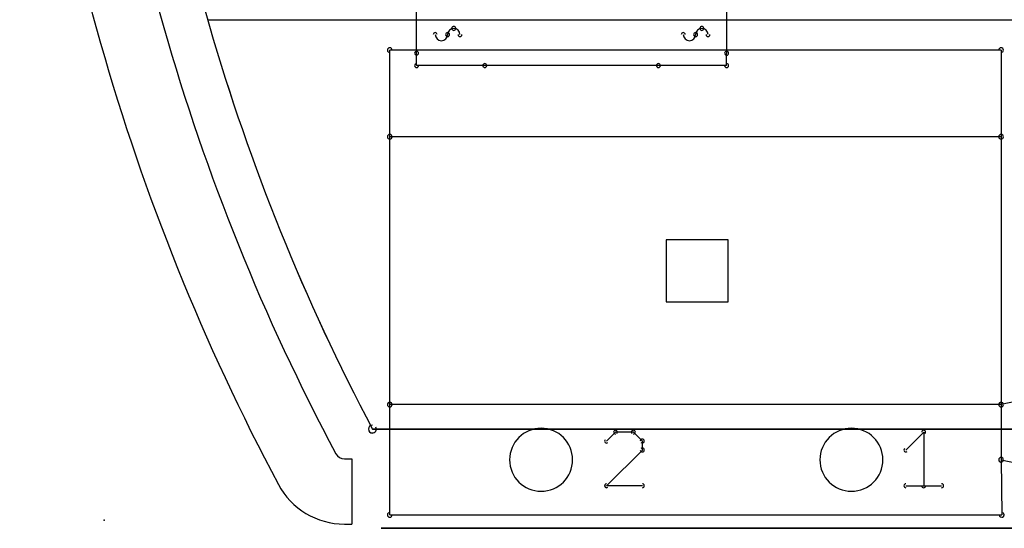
# Model space of a CAD drawing. Header units: millimetres. Extents: x -23.3 to 23.3, y -17.7 to 20.7.
# Tile 1 of 6: x -23.3 to -7.4, y -17.7 to -9.5. Entities that reach past the tile are written whole.
import ezdxf

# ---------------------------------------------------------------- set-up
doc = ezdxf.new("R2010")
doc.units = ezdxf.units.MM
doc.header["$MEASUREMENT"] = 0
for name, color, linetype in [('Board_Sketch1', 7, 'Continuous'), ('Plytka dolna1_Sketch1', 7, 'Continuous'), ('PPS-01 230 v2_Sketch1', 7, 'Continuous'), ('PPS-01 230 v2_Sketch2', 7, 'Continuous'), ('PPS-01 230 v2_Sketch3', 7, 'Continuous')]:
    doc.layers.add(name, color=color, linetype=linetype)

# ---------------------------------------------------------------- blocks, each defined once
blk = doc.blocks.new('Plytkadolna1')
at = {"layer": 'Plytka dolna1_Sketch1'}
for p, q in [((0.0372, 0.606, 0.15), (0.0372, 1.006, 0.15)), ((0.5372, 1.006, 0.15), (0.5372, 0.606, 0.15)), ((-0.006, 0.4712, 0.15), (-0.006, 0.6109, 0.15)), ((0.9798, 0.6109, 0.15), (-0.006, 0.6109, 0.15)), ((0.0372, 0.586, 0.15), (0.0372, 0.606, 0.15)), ((0.5372, 0.586, 0.15), (0.5372, 0.606, 0.15)), ((0.9798, 0.6109, 0.15), (0.9798, 0.4712, 0.15)), ((0.1472, 0.586, 0.15), (0.0372, 0.586, 0.15)), ((0.4272, 0.586, 0.15), (0.1472, 0.586, 0.15)), ((0.5372, 0.586, 0.15), (0.4272, 0.586, 0.15)), ((-0.006, 0.0394, 0.15), (-0.006, 0.4712, 0.15)), ((0.9798, 0.4712, 0.15), (-0.006, 0.4712, 0.15)), ((0.9798, 0.4712, 0.15), (0.9798, 0.0394, 0.15)), ((0.5395, 0.3053, 0.15), (0.4395, 0.3053, 0.15)), ((0.4395, 0.3053, 0.15), (0.4395, 0.2053, 0.15)), ((0.5395, 0.2053, 0.15), (0.5395, 0.3053, 0.15)), ((0.4395, 0.2053, 0.15), (0.5395, 0.2053, 0.15)), ((1.0406, 0.0521, 0.15), (0.9798, 0.0394, 0.15)), ((-0.006, -0.1384, 0.15), (-0.006, 0.0394, 0.15)), ((0.9798, 0.0394, 0.15), (-0.006, 0.0394, 0.15)), ((0.9798, 0.0394, 0.15), (0.9798, -0.0495, 0.15)), ((3.494, 0, 0.15), (-0.034, 0, 0.15)), ((3.494, 0, 0.15), (-0.034, 0, 0.15)), ((-0.034, 0, 0.15), (3.494, 0, 0.15)), ((0.358, -0.005, 0.15), (0.3436, -0.0194, 0.15)), ((0.3868, -0.005, 0.15), (0.358, -0.005, 0.15)), ((0.4013, -0.0194, 0.15), (0.3868, -0.005, 0.15)), ((0.8262, -0.0338, 0.15), (0.855, -0.005, 0.15)), ((0.855, -0.005, 0.15), (0.855, -0.0914, 0.15)), ((0.4013, -0.0338, 0.15), (0.4013, -0.0194, 0.15)), ((0.3436, -0.0914, 0.15), (0.4013, -0.0338, 0.15)), ((0.9798, -0.0495, 0.15), (1.0406, -0.0622, 0.15)), ((0.9798, -0.0495, 0.15), (0.9808, -0.1384, 0.15)), ((0.4013, -0.0914, 0.15), (0.3436, -0.0914, 0.15)), ((0.8262, -0.0914, 0.15), (0.8839, -0.0914, 0.15)), ((-0.006, -0.1384, 0.15), (0.9808, -0.1384, 0.15))]:
    blk.add_line(p, q, dxfattribs=at)
for centre, radius, start, end in [((3.0101, 1.61, 0.15), 3.4436, 184.5106, 207.8747), ((3.01, 1.61, 0.15), 3.4435, 184.5103, 207.8749), ((3.01, 1.61, 0.15), 3.4435, 184.5103, 207.8749), ((0.0672, 0.636, 0.15), 0.00317, 0, 180), ((0.0772, 0.636, 0.15), 0.01, 180, 0), ((0.0872, 0.636, 0.15), 0.00317, 0, 180), ((0.0872, 0.636, 0.15), 0.00317, 180, 0), ((0.0972, 0.636, 0.15), 0.01, 90.0013, 179.9987), ((0.0972, 0.646, 0.15), 0.00318, 90, 270), ((0.0972, 0.646, 0.15), 0.00318, 270, 90), ((0.0972, 0.636, 0.15), 0.01, 0.0013, 89.9987), ((0.1072, 0.636, 0.15), 0.00317, 180, 0), ((0.4672, 0.636, 0.15), 0.00318, 0, 180), ((0.4772, 0.636, 0.15), 0.01, 180, 0), ((0.4872, 0.636, 0.15), 0.00318, 0, 180), ((0.4872, 0.636, 0.15), 0.00318, 180, 0), ((0.4972, 0.636, 0.15), 0.01, 90.0013, 179.9987), ((0.4972, 0.646, 0.15), 0.00318, 90, 270), ((0.4972, 0.646, 0.15), 0.00318, 270, 90), ((0.4972, 0.636, 0.15), 0.01, 0.0013, 89.9987), ((0.5072, 0.636, 0.15), 0.00318, 180, 0), ((-0.006, 0.6109, 0.15), 0.00381, 90, 270), ((-0.006, 0.6109, 0.15), 0.00381, 0, 180), ((0.0372, 0.606, 0.15), 0.00317, 0, 180), ((0.0372, 0.606, 0.15), 0.00317, 180, 0), ((0.5372, 0.606, 0.15), 0.00318, 0, 180), ((0.5372, 0.606, 0.15), 0.00318, 180, 0), ((0.9798, 0.6109, 0.15), 0.00381, 0, 180), ((0.9798, 0.6109, 0.15), 0.00381, 270, 90), ((0.0372, 0.586, 0.15), 0.00318, 90, 270), ((0.1472, 0.586, 0.15), 0.00318, 90, 270), ((0.1472, 0.586, 0.15), 0.00318, 270, 90), ((0.4272, 0.586, 0.15), 0.00317, 90, 270), ((0.4272, 0.586, 0.15), 0.00317, 270, 90), ((0.5372, 0.586, 0.15), 0.00317, 270, 90), ((0.0372, 0.586, 0.15), 0.00317, 180, 0), ((0.5372, 0.586, 0.15), 0.00318, 180, 0), ((-0.006, 0.4712, 0.15), 0.00381, 0, 180), ((-0.006, 0.4712, 0.15), 0.00381, 90, 270), ((-0.006, 0.4712, 0.15), 0.00381, 180, 0), ((0.9798, 0.4712, 0.15), 0.00381, 0, 180), ((0.9798, 0.4712, 0.15), 0.00381, 180, 0), ((0.9798, 0.4712, 0.15), 0.00381, 270, 90), ((-0.006, 0.0394, 0.15), 0.00381, 360, 180), ((-0.006, 0.0394, 0.15), 0.00381, 90, 270), ((-0.006, 0.0394, 0.15), 0.00381, 180, 0), ((0.9798, 0.0394, 0.15), 0.00381, 0, 180), ((0.9798, 0.0394, 0.15), 0.00381, 101.8112, 281.8112), ((0.9798, 0.0394, 0.15), 0.00381, 180, 360), ((0.9798, 0.0394, 0.15), 0.00381, 270, 90), ((-0.034, 0, 0.15), 0.00635, 90, 270), ((-0.034, 0, 0.15), 0.00635, 207.8973, 27.8973), ((0.238, -0.0495, 0.15), 0.0508, 90, 270), ((0.238, -0.0495, 0.15), 0.0508, 270, 90), ((0.7384, -0.0495, 0.15), 0.0508, 90, 270), ((0.7384, -0.0495, 0.15), 0.0508, 270, 90), ((0.358, -0.005, 0.15), 0.00317, 90, 270), ((0.358, -0.005, 0.15), 0.00317, 315, 135), ((0.3868, -0.005, 0.15), 0.00317, 45, 225), ((0.3868, -0.005, 0.15), 0.00318, 270, 90), ((0.855, -0.005, 0.15), 0.00318, 0, 180), ((0.855, -0.005, 0.15), 0.00317, 315, 135), ((0.3436, -0.0194, 0.15), 0.00317, 135, 315), ((0.4012, -0.0194, 0.15), 0.00317, 0, 180), ((0.4012, -0.0194, 0.15), 0.00317, 225, 45), ((0.4012, -0.0338, 0.15), 0.00317, 315, 135), ((0.8262, -0.0338, 0.15), 0.00317, 135, 315), ((0.4012, -0.0338, 0.15), 0.00318, 180, 0), ((0.9798, -0.0495, 0.15), 0.00381, 0.6015, 180.6015), ((0.9798, -0.0495, 0.15), 0.00381, 78.1888, 258.1888), ((0.9798, -0.0495, 0.15), 0.00381, 180, 0), ((0.3436, -0.0914, 0.15), 0.00318, 90, 270), ((0.3436, -0.0914, 0.15), 0.00318, 134.9363, 314.9363), ((0.4013, -0.0914, 0.15), 0.00318, 270, 90), ((0.8262, -0.0914, 0.15), 0.00318, 90, 270), ((0.855, -0.0914, 0.15), 0.00318, 180, 0), ((0.8839, -0.0914, 0.15), 0.00318, 270, 90), ((-0.006, -0.1384, 0.15), 0.00381, 90, 270), ((-0.006, -0.1384, 0.15), 0.00381, 180, 0), ((0.9808, -0.1384, 0.15), 0.00381, 180.6015, 0.6015), ((0.9808, -0.1384, 0.15), 0.00381, 270, 90)]:
    blk.add_arc(centre, radius, start, end, dxfattribs=at)
blk = doc.blocks.new('Board')
at = {"layer": 'Board_Sketch1'}
for p, q in [((0.1668, 0.8067, 0.1536), (4.2266, 0.8067, 0.1536)), ((0.3874, 0.0986, 0.1536), (0.3993, 0.0986, 0.1536)), ((0.3993, 0.0986, 0.1536), (0.3993, -0.0064, 0.1536)), ((0.3874, -0.0064, 0.1536), (0.3993, -0.0064, 0.1536))]:
    blk.add_line(p, q, dxfattribs=at)
for centre, radius, start, end in [((3.4767, 1.759, 0.1536), 3.6205, 183.7146, 208.0343), ((3.4767, 1.759, 0.1536), 3.5155, 183.8257, 208.0343), ((0.3874, 0.114, 0.1536), 0.0155, 208.0343, 270), ((0.3874, 0.114, 0.1536), 0.1205, 208.0343, 270)]:
    blk.add_arc(centre, radius, start, end, dxfattribs=at)
blk.add_point((0, 0, 0.1536), dxfattribs=at)
blk = doc.blocks.new('PCBComponent')
blk.add_blockref('Board', (0, 0))
blk = doc.blocks.new('ST-1011_2_1_E')
blk.add_blockref('PCBComponent', (0, 0))

msp = doc.modelspace()

# ---------------------------------------------------------------- linework, layer by layer
at = {"layer": 'PPS-01 230 v2_Sketch1'}
for p, q in [((-17.5, -17.7, 1.5), (17.5, -17.7, 1.5)), ((17.5, -17.7, 14.5), (-17.5, -17.7, 14.5)), ((-17.5, -17.7, 14.5), (-17.5, -17.7, 1.5)), ((-17.425, -17.7, 11.843), (-7.425, -17.7, 11.843)), ((17.575, -17.7, 14.243), (-17.425, -17.7, 14.243)), ((-17.425, -17.7, 9.443), (17.575, -17.7, 9.443)), ((-17.425, -17.7, 14.243), (-17.425, -17.7, 9.443)), ((-16.85, -17.7, 4.8), (-16.85, -17.7, 8.8)), ((-16.85, -17.7, 8.8), (-12.85, -17.7, 8.8)), ((-12.85, -17.7, 4.8), (-16.85, -17.7, 4.8)), ((-15.569, -17.7, 12.367), (-15.569, -17.7, 12.594)), ((-15.569, -17.7, 12.594), (-15.009, -17.7, 13.404)), ((-14.705, -17.7, 12.367), (-15.569, -17.7, 12.367)), ((-15.506, -17.7, 13.615), (-14.727, -17.7, 13.615)), ((-15.009, -17.7, 13.404), (-15.506, -17.7, 13.404)), ((-15.506, -17.7, 13.404), (-15.506, -17.7, 13.615)), ((-14.727, -17.7, 13.42), (-15.309, -17.7, 12.578)), ((-15.309, -17.7, 12.578), (-14.705, -17.7, 12.578)), ((-15.164, -17.7, 11.305), (-14.956, -17.7, 11.305)), ((-14.965, -17.7, 10.057), (-15.164, -17.7, 10.057)), ((-15.164, -17.7, 10.057), (-15.164, -17.7, 11.305)), ((-14.965, -17.7, 10.877), (-14.965, -17.7, 10.057)), ((-14.534, -17.7, 10.057), (-14.965, -17.7, 10.877)), ((-14.956, -17.7, 11.305), (-14.518, -17.7, 10.468)), ((-14.727, -17.7, 13.615), (-14.727, -17.7, 13.42)), ((-14.705, -17.7, 12.578), (-14.705, -17.7, 12.367)), ((-14.619, -17.7, 12.556), (-14.623, -17.7, 12.612)), ((-14.623, -17.7, 12.612), (-14.592, -17.7, 12.748)), ((-14.606, -17.7, 12.506), (-14.619, -17.7, 12.556)), ((-14.585, -17.7, 12.46), (-14.606, -17.7, 12.506)), ((-14.418, -17.7, 12.993), (-14.602, -17.7, 13.031)), ((-14.602, -17.7, 13.031), (-14.584, -17.7, 13.093)), ((-14.592, -17.7, 12.748), (-14.504, -17.7, 12.84)), ((-14.555, -17.7, 12.42), (-14.585, -17.7, 12.46)), ((-14.584, -17.7, 13.093), (-14.56, -17.7, 13.147)), ((-14.56, -17.7, 13.147), (-14.53, -17.7, 13.191)), ((-14.517, -17.7, 12.387), (-14.555, -17.7, 12.42)), ((-14.319, -17.7, 10.057), (-14.534, -17.7, 10.057)), ((-14.53, -17.7, 13.191), (-14.495, -17.7, 13.227)), ((-14.518, -17.7, 11.305), (-14.319, -17.7, 11.305)), ((-14.518, -17.7, 10.468), (-14.518, -17.7, 11.305)), ((-14.474, -17.7, 12.363), (-14.517, -17.7, 12.387)), ((-14.504, -17.7, 12.84), (-14.342, -17.7, 12.896)), ((-14.495, -17.7, 13.227), (-14.452, -17.7, 13.255)), ((-14.424, -17.7, 12.349), (-14.474, -17.7, 12.363)), ((-14.452, -17.7, 13.255), (-14.4, -17.7, 13.275)), ((-14.368, -17.7, 12.344), (-14.424, -17.7, 12.349)), ((-14.38, -17.7, 12.721), (-14.419, -17.7, 12.637)), ((-14.419, -17.7, 12.637), (-14.388, -17.7, 12.55)), ((-14.368, -17.7, 13.082), (-14.418, -17.7, 12.993)), ((-14.4, -17.7, 13.275), (-14.339, -17.7, 13.287)), ((-14.388, -17.7, 12.55), (-14.306, -17.7, 12.513)), ((-14.269, -17.7, 12.763), (-14.38, -17.7, 12.721)), ((-14.283, -17.7, 13.108), (-14.368, -17.7, 13.082)), ((-14.241, -17.7, 12.375), (-14.368, -17.7, 12.344)), ((-14.342, -17.7, 12.896), (-14.145, -17.7, 12.955)), ((-14.339, -17.7, 13.287), (-14.268, -17.7, 13.291)), ((-14.319, -17.7, 11.305), (-14.319, -17.7, 10.057)), ((-14.306, -17.7, 12.513), (-14.201, -17.7, 12.556)), ((-14.174, -17.7, 13.078), (-14.283, -17.7, 13.108)), ((-14.145, -17.7, 12.799), (-14.269, -17.7, 12.763)), ((-14.268, -17.7, 13.291), (-14.065, -17.7, 13.253)), ((-14.13, -17.7, 12.465), (-14.241, -17.7, 12.375)), ((-14.201, -17.7, 12.556), (-14.152, -17.7, 12.635)), ((-14.145, -17.7, 12.979), (-14.174, -17.7, 13.078)), ((-14.152, -17.7, 12.635), (-14.145, -17.7, 12.752)), ((-14.145, -17.7, 12.752), (-14.145, -17.7, 12.799)), ((-14.145, -17.7, 12.955), (-14.145, -17.7, 12.979)), ((-14.122, -17.7, 12.437), (-14.13, -17.7, 12.465)), ((-14.103, -17.7, 12.367), (-14.122, -17.7, 12.437)), ((-13.901, -17.7, 12.367), (-14.103, -17.7, 12.367)), ((-14.065, -17.7, 13.253), (-13.971, -17.7, 13.157)), ((-13.971, -17.7, 13.157), (-13.944, -17.7, 12.943)), ((-13.947, -17.7, 12.664), (-13.937, -17.7, 12.488)), ((-13.944, -17.7, 12.943), (-13.947, -17.7, 12.664)), ((-13.937, -17.7, 12.488), (-13.901, -17.7, 12.367)), ((-13.816, -17.7, 12.622), (-13.611, -17.7, 12.658)), ((-13.798, -17.7, 12.561), (-13.816, -17.7, 12.622)), ((-13.772, -17.7, 12.507), (-13.798, -17.7, 12.561)), ((-13.782, -17.7, 12.951), (-13.788, -17.7, 13.013)), ((-13.788, -17.7, 13.013), (-13.783, -17.7, 13.069)), ((-13.783, -17.7, 13.069), (-13.768, -17.7, 13.121)), ((-13.765, -17.7, 12.897), (-13.782, -17.7, 12.951)), ((-13.738, -17.7, 12.46), (-13.772, -17.7, 12.507)), ((-13.768, -17.7, 13.121), (-13.743, -17.7, 13.168)), ((-13.736, -17.7, 12.849), (-13.765, -17.7, 12.897)), ((-13.743, -17.7, 13.168), (-13.708, -17.7, 13.211)), ((-13.696, -17.7, 12.419), (-13.738, -17.7, 12.46)), ((-13.696, -17.7, 12.809), (-13.736, -17.7, 12.849)), ((-13.708, -17.7, 13.211), (-13.663, -17.7, 13.246)), ((-13.652, -17.7, 12.782), (-13.696, -17.7, 12.809)), ((-13.646, -17.7, 12.386), (-13.696, -17.7, 12.419)), ((-13.663, -17.7, 13.246), (-13.607, -17.7, 13.271)), ((-13.585, -17.7, 12.753), (-13.652, -17.7, 12.782)), ((-13.587, -17.7, 12.363), (-13.646, -17.7, 12.386)), ((-13.611, -17.7, 12.658), (-13.558, -17.7, 12.553)), ((-13.607, -17.7, 13.271), (-13.541, -17.7, 13.286)), ((-13.576, -17.7, 13.092), (-13.599, -17.7, 13.044)), ((-13.599, -17.7, 13.044), (-13.579, -17.7, 13)), ((-13.521, -17.7, 12.349), (-13.587, -17.7, 12.363)), ((-13.495, -17.7, 12.723), (-13.585, -17.7, 12.753)), ((-13.579, -17.7, 13), (-13.387, -17.7, 12.932)), ((-13.459, -17.7, 13.118), (-13.576, -17.7, 13.092)), ((-13.558, -17.7, 12.553), (-13.446, -17.7, 12.517)), ((-13.541, -17.7, 13.286), (-13.463, -17.7, 13.291)), ((-13.446, -17.7, 12.344), (-13.521, -17.7, 12.349)), ((-13.383, -17.7, 12.692), (-13.495, -17.7, 12.723)), ((-13.463, -17.7, 13.291), (-13.389, -17.7, 13.287)), ((-13.361, -17.7, 13.09), (-13.459, -17.7, 13.118)), ((-13.446, -17.7, 12.517), (-13.327, -17.7, 12.551)), ((-13.364, -17.7, 12.35), (-13.446, -17.7, 12.344)), ((-13.389, -17.7, 13.287), (-13.325, -17.7, 13.276)), ((-13.387, -17.7, 12.932), (-13.312, -17.7, 12.909)), ((-13.315, -17.7, 12.66), (-13.383, -17.7, 12.692)), ((-13.293, -17.7, 12.367), (-13.364, -17.7, 12.35)), ((-13.313, -17.7, 13.009), (-13.361, -17.7, 13.09)), ((-13.327, -17.7, 12.551), (-13.3, -17.7, 12.615)), ((-13.325, -17.7, 13.276), (-13.271, -17.7, 13.257)), ((-13.3, -17.7, 12.615), (-13.315, -17.7, 12.66)), ((-13.122, -17.7, 13.05), (-13.313, -17.7, 13.009)), ((-13.312, -17.7, 12.909), (-13.249, -17.7, 12.884)), ((-13.233, -17.7, 12.395), (-13.293, -17.7, 12.367)), ((-13.271, -17.7, 13.257), (-13.228, -17.7, 13.23)), ((-13.249, -17.7, 12.884), (-13.198, -17.7, 12.856)), ((-13.184, -17.7, 12.434), (-13.233, -17.7, 12.395)), ((-13.228, -17.7, 13.23), (-13.192, -17.7, 13.196)), ((-13.198, -17.7, 12.856), (-13.159, -17.7, 12.826)), ((-13.192, -17.7, 13.196), (-13.163, -17.7, 13.155)), ((-13.145, -17.7, 12.481), (-13.184, -17.7, 12.434)), ((-13.163, -17.7, 13.155), (-13.139, -17.7, 13.106)), ((-13.159, -17.7, 12.826), (-13.131, -17.7, 12.791)), ((-13.117, -17.7, 12.532), (-13.145, -17.7, 12.481)), ((-13.139, -17.7, 13.106), (-13.122, -17.7, 13.05)), ((-13.131, -17.7, 12.791), (-13.111, -17.7, 12.749)), ((-13.101, -17.7, 12.588), (-13.117, -17.7, 12.532)), ((-13.111, -17.7, 12.749), (-13.099, -17.7, 12.702)), ((-13.095, -17.7, 12.648), (-13.101, -17.7, 12.588)), ((-13.099, -17.7, 12.702), (-13.095, -17.7, 12.648)), ((-12.916, -17.7, 12.367), (-12.916, -17.7, 13.272)), ((-12.916, -17.7, 13.272), (-12.713, -17.7, 13.272)), ((-12.713, -17.7, 13.394), (-12.916, -17.7, 13.394)), ((-12.916, -17.7, 13.615), (-12.713, -17.7, 13.615)), ((-12.713, -17.7, 12.367), (-12.916, -17.7, 12.367)), ((-12.916, -17.7, 13.394), (-12.916, -17.7, 13.615)), ((-12.85, -17.7, 8.8), (-12.85, -17.7, 4.8)), ((-12.713, -17.7, 13.615), (-12.713, -17.7, 13.394)), ((-12.713, -17.7, 13.272), (-12.713, -17.7, 12.367)), ((-12.504, -17.7, 13.615), (-12.3, -17.7, 13.615)), ((-12.504, -17.7, 12.367), (-12.504, -17.7, 13.615)), ((-12.3, -17.7, 12.367), (-12.504, -17.7, 12.367)), ((-12.425, -17.7, 9.476), (-12.425, -17.7, 11.876)), ((-12.3, -17.7, 13.615), (-12.3, -17.7, 12.367)), ((-12.14, -17.7, 12.556), (-12.144, -17.7, 12.612)), ((-12.144, -17.7, 12.612), (-12.113, -17.7, 12.748)), ((-12.127, -17.7, 12.506), (-12.14, -17.7, 12.556)), ((-12.106, -17.7, 12.46), (-12.127, -17.7, 12.506)), ((-11.939, -17.7, 12.993), (-12.123, -17.7, 13.031)), ((-12.123, -17.7, 13.031), (-12.105, -17.7, 13.093)), ((-12.113, -17.7, 12.748), (-12.025, -17.7, 12.84)), ((-12.076, -17.7, 12.42), (-12.106, -17.7, 12.46)), ((-12.105, -17.7, 13.093), (-12.081, -17.7, 13.147)), ((-12.081, -17.7, 13.147), (-12.051, -17.7, 13.191)), ((-12.038, -17.7, 12.387), (-12.076, -17.7, 12.42)), ((-12.051, -17.7, 13.191), (-12.016, -17.7, 13.227)), ((-11.995, -17.7, 12.363), (-12.038, -17.7, 12.387)), ((-12.025, -17.7, 12.84), (-11.863, -17.7, 12.896)), ((-12.016, -17.7, 13.227), (-11.973, -17.7, 13.255)), ((-11.945, -17.7, 12.349), (-11.995, -17.7, 12.363)), ((-11.973, -17.7, 13.255), (-11.921, -17.7, 13.275)), ((-11.889, -17.7, 12.344), (-11.945, -17.7, 12.349)), ((-11.94, -17.7, 12.637), (-11.909, -17.7, 12.55)), ((-11.901, -17.7, 12.721), (-11.94, -17.7, 12.637)), ((-11.889, -17.7, 13.082), (-11.939, -17.7, 12.993)), ((-11.921, -17.7, 13.275), (-11.86, -17.7, 13.287)), ((-11.909, -17.7, 12.55), (-11.827, -17.7, 12.513)), ((-11.79, -17.7, 12.763), (-11.901, -17.7, 12.721)), ((-11.762, -17.7, 12.375), (-11.889, -17.7, 12.344)), ((-11.804, -17.7, 13.108), (-11.889, -17.7, 13.082)), ((-11.863, -17.7, 12.896), (-11.666, -17.7, 12.955)), ((-11.86, -17.7, 13.287), (-11.789, -17.7, 13.291)), ((-11.85, -17.7, 4.8), (-11.85, -17.7, 8.8)), ((-11.85, -17.7, 8.8), (-7.85, -17.7, 8.8)), ((-7.85, -17.7, 4.8), (-11.85, -17.7, 4.8)), ((-11.827, -17.7, 12.513), (-11.722, -17.7, 12.556)), ((-11.695, -17.7, 13.078), (-11.804, -17.7, 13.108)), ((-11.666, -17.7, 12.799), (-11.79, -17.7, 12.763)), ((-11.789, -17.7, 13.291), (-11.586, -17.7, 13.253)), ((-11.651, -17.7, 12.465), (-11.762, -17.7, 12.375)), ((-11.722, -17.7, 12.556), (-11.674, -17.7, 12.635)), ((-11.666, -17.7, 12.979), (-11.695, -17.7, 13.078)), ((-11.674, -17.7, 12.635), (-11.666, -17.7, 12.752)), ((-11.666, -17.7, 12.955), (-11.666, -17.7, 12.979)), ((-11.666, -17.7, 12.752), (-11.666, -17.7, 12.799)), ((-11.644, -17.7, 12.437), (-11.651, -17.7, 12.465)), ((-11.624, -17.7, 12.367), (-11.644, -17.7, 12.437)), ((-11.422, -17.7, 12.367), (-11.624, -17.7, 12.367)), ((-11.586, -17.7, 13.253), (-11.492, -17.7, 13.157)), ((-11.492, -17.7, 13.157), (-11.465, -17.7, 12.943)), ((-11.465, -17.7, 12.943), (-11.468, -17.7, 12.664)), ((-11.468, -17.7, 12.664), (-11.458, -17.7, 12.488)), ((-11.458, -17.7, 12.488), (-11.422, -17.7, 12.367)), ((-11.267, -17.7, 12.367), (-11.267, -17.7, 13.272)), ((-11.063, -17.7, 12.367), (-11.267, -17.7, 12.367)), ((-11.267, -17.7, 13.272), (-11.078, -17.7, 13.272)), ((-11.078, -17.7, 13.272), (-11.078, -17.7, 13.139)), ((-11.078, -17.7, 13.139), (-11.024, -17.7, 13.206)), ((-11.048, -17.7, 12.984), (-11.063, -17.7, 12.776)), ((-11.063, -17.7, 12.776), (-11.063, -17.7, 12.367)), ((-10.989, -17.7, 13.074), (-11.048, -17.7, 12.984)), ((-11.024, -17.7, 13.206), (-10.964, -17.7, 13.253)), ((-10.893, -17.7, 13.108), (-10.989, -17.7, 13.074)), ((-10.964, -17.7, 13.253), (-10.931, -17.7, 13.27)), ((-10.931, -17.7, 13.27), (-10.897, -17.7, 13.282)), ((-10.897, -17.7, 13.282), (-10.861, -17.7, 13.289)), ((-10.822, -17.7, 13.084), (-10.893, -17.7, 13.108)), ((-10.861, -17.7, 13.289), (-10.823, -17.7, 13.291)), ((-10.823, -17.7, 13.291), (-10.699, -17.7, 13.263)), ((-10.779, -17.7, 13.017), (-10.822, -17.7, 13.084)), ((-10.766, -17.7, 12.828), (-10.779, -17.7, 13.017)), ((-10.563, -17.7, 12.367), (-10.766, -17.7, 12.367)), ((-10.766, -17.7, 12.367), (-10.766, -17.7, 12.828)), ((-10.699, -17.7, 13.263), (-10.614, -17.7, 13.19)), ((-10.614, -17.7, 13.19), (-10.574, -17.7, 13.089)), ((-10.574, -17.7, 13.089), (-10.563, -17.7, 12.929)), ((-10.563, -17.7, 12.929), (-10.563, -17.7, 12.367)), ((-10.356, -17.7, 13.394), (-10.356, -17.7, 13.615)), ((-10.356, -17.7, 12.367), (-10.356, -17.7, 13.272)), ((-10.153, -17.7, 12.367), (-10.356, -17.7, 12.367)), ((-10.356, -17.7, 13.615), (-10.153, -17.7, 13.615)), ((-10.356, -17.7, 13.272), (-10.153, -17.7, 13.272)), ((-10.153, -17.7, 13.394), (-10.356, -17.7, 13.394)), ((-10.248, -17.7, 11.295), (-10.032, -17.7, 11.295)), ((-10.248, -17.7, 10.057), (-10.248, -17.7, 11.295)), ((-9.499, -17.7, 10.057), (-10.248, -17.7, 10.057)), ((-10.153, -17.7, 13.272), (-10.153, -17.7, 12.367)), ((-10.153, -17.7, 13.615), (-10.153, -17.7, 13.394)), ((-10.032, -17.7, 11.295), (-10.032, -17.7, 10.268)), ((-10.032, -17.7, 10.268), (-9.499, -17.7, 10.268)), ((-9.998, -17.7, 12.721), (-10.003, -17.7, 12.811)), ((-10.003, -17.7, 12.811), (-9.996, -17.7, 12.917)), ((-9.984, -17.7, 12.639), (-9.998, -17.7, 12.721)), ((-9.996, -17.7, 12.917), (-9.978, -17.7, 13.012)), ((-9.96, -17.7, 12.565), (-9.984, -17.7, 12.639)), ((-9.978, -17.7, 13.012), (-9.946, -17.7, 13.094)), ((-9.926, -17.7, 12.499), (-9.96, -17.7, 12.565)), ((-9.946, -17.7, 13.094), (-9.903, -17.7, 13.164)), ((-9.901, -17.7, 12.462), (-9.926, -17.7, 12.499)), ((-9.903, -17.7, 13.164), (-9.849, -17.7, 13.219)), ((-9.872, -17.7, 12.431), (-9.901, -17.7, 12.462)), ((-9.839, -17.7, 12.405), (-9.872, -17.7, 12.431)), ((-9.849, -17.7, 13.219), (-9.789, -17.7, 13.259)), ((-9.804, -17.7, 12.383), (-9.839, -17.7, 12.405)), ((-9.765, -17.7, 12.366), (-9.804, -17.7, 12.383)), ((-9.284, -17.7, 12.749), (-9.793, -17.7, 12.749)), ((-9.793, -17.7, 12.749), (-9.789, -17.7, 12.699)), ((-9.747, -17.7, 13.051), (-9.79, -17.7, 12.895)), ((-9.79, -17.7, 12.895), (-9.486, -17.7, 12.895)), ((-9.789, -17.7, 13.259), (-9.723, -17.7, 13.283)), ((-9.789, -17.7, 12.699), (-9.78, -17.7, 12.654)), ((-9.78, -17.7, 12.654), (-9.765, -17.7, 12.616)), ((-9.765, -17.7, 12.616), (-9.744, -17.7, 12.583)), ((-9.723, -17.7, 12.354), (-9.765, -17.7, 12.366)), ((-9.724, -17.7, 13.076), (-9.747, -17.7, 13.051)), ((-9.744, -17.7, 12.583), (-9.719, -17.7, 12.557)), ((-9.698, -17.7, 13.094), (-9.724, -17.7, 13.076)), ((-9.723, -17.7, 13.283), (-9.65, -17.7, 13.291)), ((-9.678, -17.7, 12.347), (-9.723, -17.7, 12.354)), ((-9.719, -17.7, 12.557), (-9.691, -17.7, 12.539)), ((-9.669, -17.7, 13.104), (-9.698, -17.7, 13.094)), ((-9.691, -17.7, 12.539), (-9.661, -17.7, 12.528)), ((-9.629, -17.7, 12.344), (-9.678, -17.7, 12.347)), ((-9.637, -17.7, 13.108), (-9.669, -17.7, 13.104)), ((-9.661, -17.7, 12.528), (-9.627, -17.7, 12.524)), ((-9.65, -17.7, 13.291), (-9.568, -17.7, 13.283)), ((-9.531, -17.7, 13.054), (-9.637, -17.7, 13.108)), ((-9.568, -17.7, 12.349), (-9.629, -17.7, 12.344)), ((-9.627, -17.7, 12.524), (-9.547, -17.7, 12.554)), ((-9.568, -17.7, 13.283), (-9.496, -17.7, 13.258)), ((-9.513, -17.7, 12.361), (-9.568, -17.7, 12.349)), ((-9.547, -17.7, 12.554), (-9.497, -17.7, 12.653)), ((-9.512, -17.7, 13.023), (-9.531, -17.7, 13.054)), ((-9.462, -17.7, 12.383), (-9.513, -17.7, 12.361)), ((-9.498, -17.7, 12.987), (-9.512, -17.7, 13.023)), ((-9.499, -17.7, 10.268), (-9.499, -17.7, 10.057)), ((-9.489, -17.7, 12.944), (-9.498, -17.7, 12.987)), ((-9.497, -17.7, 12.653), (-9.294, -17.7, 12.613)), ((-9.496, -17.7, 13.258), (-9.433, -17.7, 13.216)), ((-9.486, -17.7, 12.895), (-9.489, -17.7, 12.944)), ((-9.417, -17.7, 12.413), (-9.462, -17.7, 12.383)), ((-9.433, -17.7, 13.216), (-9.378, -17.7, 13.158)), ((-9.378, -17.7, 12.451), (-9.417, -17.7, 12.413)), ((-9.378, -17.7, 13.158), (-9.335, -17.7, 13.082)), ((-9.344, -17.7, 12.497), (-9.378, -17.7, 12.451)), ((-9.316, -17.7, 12.551), (-9.344, -17.7, 12.497)), ((-9.335, -17.7, 13.082), (-9.305, -17.7, 12.989)), ((-9.294, -17.7, 12.613), (-9.316, -17.7, 12.551)), ((-9.305, -17.7, 12.989), (-9.288, -17.7, 12.878)), ((-9.288, -17.7, 12.878), (-9.284, -17.7, 12.749)), ((-7.85, -17.7, 8.8), (-7.85, -17.7, 4.8))]:
    msp.add_line(p, q, dxfattribs=at)
at = {"layer": 'PPS-01 230 v2_Sketch2'}
for p, q in [((17.5, -17.7, 14.5), (-17.5, -17.7, 14.5)), ((-17.5, -17.7, 14.5), (-17.5, -17.7, 1.5)), ((-17.5, -17.7, 1.5), (17.5, -17.7, 1.5)), ((-7.505, -17.7, 14.094), (-17.429, -17.7, 14.094)), ((-17.429, -17.7, 11.611), (-17.429, -17.7, 9.294)), ((-17.429, -17.7, 9.294), (-12.53, -17.7, 9.294)), ((-12.53, -17.7, 11.611), (-17.429, -17.7, 11.611)), ((-17.429, -17.7, 11.778), (-7.505, -17.7, 11.778)), ((-17.429, -17.7, 14.094), (-17.429, -17.7, 11.778)), ((-16.85, -17.7, 8.8), (-12.85, -17.7, 8.8)), ((-16.85, -17.7, 4.8), (-16.85, -17.7, 8.8)), ((-12.85, -17.7, 4.8), (-16.85, -17.7, 4.8)), ((-14.723, -17.7, 12.219), (-15.588, -17.7, 12.219)), ((-15.588, -17.7, 12.445), (-15.027, -17.7, 13.256)), ((-15.588, -17.7, 12.219), (-15.588, -17.7, 12.445)), ((-15.524, -17.7, 13.256), (-15.524, -17.7, 13.467)), ((-15.027, -17.7, 13.256), (-15.524, -17.7, 13.256)), ((-15.524, -17.7, 13.467), (-14.745, -17.7, 13.467)), ((-15.328, -17.7, 12.43), (-14.723, -17.7, 12.43)), ((-14.745, -17.7, 13.272), (-15.328, -17.7, 12.43)), ((-15.183, -17.7, 11.157), (-14.974, -17.7, 11.157)), ((-15.183, -17.7, 9.908), (-15.183, -17.7, 11.157)), ((-14.984, -17.7, 9.908), (-15.183, -17.7, 9.908)), ((-14.984, -17.7, 10.729), (-14.984, -17.7, 9.908)), ((-14.552, -17.7, 9.908), (-14.984, -17.7, 10.729)), ((-14.974, -17.7, 11.157), (-14.536, -17.7, 10.32)), ((-14.745, -17.7, 13.467), (-14.745, -17.7, 13.272)), ((-14.723, -17.7, 12.43), (-14.723, -17.7, 12.219)), ((-14.637, -17.7, 12.408), (-14.641, -17.7, 12.463)), ((-14.641, -17.7, 12.463), (-14.61, -17.7, 12.6)), ((-14.624, -17.7, 12.357), (-14.637, -17.7, 12.408)), ((-14.603, -17.7, 12.312), (-14.624, -17.7, 12.357)), ((-14.621, -17.7, 12.883), (-14.602, -17.7, 12.945)), ((-14.436, -17.7, 12.845), (-14.621, -17.7, 12.883)), ((-14.61, -17.7, 12.6), (-14.523, -17.7, 12.692)), ((-14.573, -17.7, 12.272), (-14.603, -17.7, 12.312)), ((-14.602, -17.7, 12.945), (-14.578, -17.7, 12.998)), ((-14.578, -17.7, 12.998), (-14.548, -17.7, 13.043)), ((-14.536, -17.7, 12.239), (-14.573, -17.7, 12.272)), ((-14.337, -17.7, 9.908), (-14.552, -17.7, 9.908)), ((-14.548, -17.7, 13.043), (-14.513, -17.7, 13.079)), ((-14.536, -17.7, 11.157), (-14.337, -17.7, 11.157)), ((-14.536, -17.7, 10.32), (-14.536, -17.7, 11.157)), ((-14.492, -17.7, 12.215), (-14.536, -17.7, 12.239)), ((-14.523, -17.7, 12.692), (-14.361, -17.7, 12.748)), ((-14.513, -17.7, 13.079), (-14.47, -17.7, 13.107)), ((-14.442, -17.7, 12.201), (-14.492, -17.7, 12.215)), ((-14.47, -17.7, 13.107), (-14.418, -17.7, 13.127)), ((-14.386, -17.7, 12.196), (-14.442, -17.7, 12.201)), ((-14.438, -17.7, 12.489), (-14.406, -17.7, 12.402)), ((-14.398, -17.7, 12.573), (-14.438, -17.7, 12.489)), ((-14.387, -17.7, 12.934), (-14.436, -17.7, 12.845)), ((-14.418, -17.7, 13.127), (-14.357, -17.7, 13.139)), ((-14.406, -17.7, 12.402), (-14.325, -17.7, 12.365)), ((-14.287, -17.7, 12.614), (-14.398, -17.7, 12.573)), ((-14.302, -17.7, 12.96), (-14.387, -17.7, 12.934)), ((-14.26, -17.7, 12.226), (-14.386, -17.7, 12.196)), ((-14.361, -17.7, 12.748), (-14.163, -17.7, 12.806)), ((-14.357, -17.7, 13.139), (-14.287, -17.7, 13.143)), ((-14.337, -17.7, 11.157), (-14.337, -17.7, 9.908)), ((-14.325, -17.7, 12.365), (-14.219, -17.7, 12.408)), ((-14.192, -17.7, 12.93), (-14.302, -17.7, 12.96)), ((-14.287, -17.7, 13.143), (-14.083, -17.7, 13.105)), ((-14.163, -17.7, 12.651), (-14.287, -17.7, 12.614)), ((-14.148, -17.7, 12.316), (-14.26, -17.7, 12.226)), ((-14.219, -17.7, 12.408), (-14.171, -17.7, 12.487)), ((-14.163, -17.7, 12.83), (-14.192, -17.7, 12.93)), ((-14.171, -17.7, 12.487), (-14.163, -17.7, 12.603)), ((-14.163, -17.7, 12.603), (-14.163, -17.7, 12.651)), ((-14.163, -17.7, 12.806), (-14.163, -17.7, 12.83)), ((-14.141, -17.7, 12.288), (-14.148, -17.7, 12.316)), ((-14.121, -17.7, 12.219), (-14.141, -17.7, 12.288)), ((-13.919, -17.7, 12.219), (-14.121, -17.7, 12.219)), ((-14.083, -17.7, 13.105), (-13.99, -17.7, 13.009)), ((-13.99, -17.7, 13.009), (-13.962, -17.7, 12.795)), ((-13.965, -17.7, 12.516), (-13.956, -17.7, 12.34)), ((-13.962, -17.7, 12.795), (-13.965, -17.7, 12.516)), ((-13.956, -17.7, 12.34), (-13.919, -17.7, 12.219)), ((-13.834, -17.7, 12.473), (-13.629, -17.7, 12.51)), ((-13.816, -17.7, 12.413), (-13.834, -17.7, 12.473)), ((-13.79, -17.7, 12.359), (-13.816, -17.7, 12.413)), ((-13.806, -17.7, 12.864), (-13.801, -17.7, 12.921)), ((-13.8, -17.7, 12.803), (-13.806, -17.7, 12.864)), ((-13.801, -17.7, 12.921), (-13.786, -17.7, 12.973)), ((-13.783, -17.7, 12.748), (-13.8, -17.7, 12.803)), ((-13.756, -17.7, 12.311), (-13.79, -17.7, 12.359)), ((-13.786, -17.7, 12.973), (-13.761, -17.7, 13.02)), ((-13.754, -17.7, 12.701), (-13.783, -17.7, 12.748)), ((-13.761, -17.7, 13.02), (-13.727, -17.7, 13.063)), ((-13.714, -17.7, 12.271), (-13.756, -17.7, 12.311)), ((-13.714, -17.7, 12.66), (-13.754, -17.7, 12.701)), ((-13.727, -17.7, 13.063), (-13.682, -17.7, 13.098)), ((-13.664, -17.7, 12.238), (-13.714, -17.7, 12.271)), ((-13.67, -17.7, 12.633), (-13.714, -17.7, 12.66)), ((-13.682, -17.7, 13.098), (-13.626, -17.7, 13.123)), ((-13.603, -17.7, 12.605), (-13.67, -17.7, 12.633)), ((-13.606, -17.7, 12.215), (-13.664, -17.7, 12.238)), ((-13.629, -17.7, 12.51), (-13.576, -17.7, 12.405)), ((-13.626, -17.7, 13.123), (-13.559, -17.7, 13.138)), ((-13.617, -17.7, 12.895), (-13.597, -17.7, 12.852)), ((-13.594, -17.7, 12.944), (-13.617, -17.7, 12.895)), ((-13.539, -17.7, 12.201), (-13.606, -17.7, 12.215)), ((-13.513, -17.7, 12.575), (-13.603, -17.7, 12.605)), ((-13.597, -17.7, 12.852), (-13.406, -17.7, 12.784)), ((-13.478, -17.7, 12.97), (-13.594, -17.7, 12.944)), ((-13.576, -17.7, 12.405), (-13.464, -17.7, 12.369)), ((-13.559, -17.7, 13.138), (-13.482, -17.7, 13.143)), ((-13.464, -17.7, 12.196), (-13.539, -17.7, 12.201)), ((-13.401, -17.7, 12.544), (-13.513, -17.7, 12.575)), ((-13.482, -17.7, 13.143), (-13.407, -17.7, 13.139)), ((-13.379, -17.7, 12.942), (-13.478, -17.7, 12.97)), ((-13.464, -17.7, 12.369), (-13.345, -17.7, 12.403)), ((-13.383, -17.7, 12.202), (-13.464, -17.7, 12.196)), ((-13.407, -17.7, 13.139), (-13.344, -17.7, 13.128)), ((-13.406, -17.7, 12.784), (-13.33, -17.7, 12.761)), ((-13.333, -17.7, 12.512), (-13.401, -17.7, 12.544)), ((-13.312, -17.7, 12.218), (-13.383, -17.7, 12.202)), ((-13.332, -17.7, 12.86), (-13.379, -17.7, 12.942)), ((-13.345, -17.7, 12.403), (-13.318, -17.7, 12.467)), ((-13.344, -17.7, 13.128), (-13.29, -17.7, 13.109)), ((-13.318, -17.7, 12.467), (-13.333, -17.7, 12.512)), ((-13.14, -17.7, 12.902), (-13.332, -17.7, 12.86)), ((-13.33, -17.7, 12.761), (-13.267, -17.7, 12.736)), ((-13.252, -17.7, 12.246), (-13.312, -17.7, 12.218)), ((-13.29, -17.7, 13.109), (-13.246, -17.7, 13.082)), ((-13.267, -17.7, 12.736), (-13.216, -17.7, 12.708)), ((-13.202, -17.7, 12.285), (-13.252, -17.7, 12.246)), ((-13.246, -17.7, 13.082), (-13.211, -17.7, 13.048)), ((-13.216, -17.7, 12.708), (-13.178, -17.7, 12.678)), ((-13.211, -17.7, 13.048), (-13.181, -17.7, 13.007)), ((-13.163, -17.7, 12.332), (-13.202, -17.7, 12.285)), ((-13.181, -17.7, 13.007), (-13.158, -17.7, 12.958)), ((-13.178, -17.7, 12.678), (-13.15, -17.7, 12.643)), ((-13.136, -17.7, 12.384), (-13.163, -17.7, 12.332)), ((-13.158, -17.7, 12.958), (-13.14, -17.7, 12.902)), ((-13.15, -17.7, 12.643), (-13.129, -17.7, 12.601)), ((-13.119, -17.7, 12.439), (-13.136, -17.7, 12.384)), ((-13.129, -17.7, 12.601), (-13.117, -17.7, 12.553)), ((-13.113, -17.7, 12.499), (-13.119, -17.7, 12.439)), ((-13.117, -17.7, 12.553), (-13.113, -17.7, 12.499)), ((-12.935, -17.7, 13.124), (-12.731, -17.7, 13.124)), ((-12.935, -17.7, 13.246), (-12.935, -17.7, 13.467)), ((-12.935, -17.7, 12.219), (-12.935, -17.7, 13.124)), ((-12.731, -17.7, 13.246), (-12.935, -17.7, 13.246)), ((-12.731, -17.7, 12.219), (-12.935, -17.7, 12.219)), ((-12.935, -17.7, 13.467), (-12.731, -17.7, 13.467)), ((-12.85, -17.7, 8.8), (-12.85, -17.7, 4.8)), ((-12.731, -17.7, 13.467), (-12.731, -17.7, 13.246)), ((-12.731, -17.7, 13.124), (-12.731, -17.7, 12.219)), ((-12.53, -17.7, 9.294), (-12.53, -17.7, 11.611)), ((-12.522, -17.7, 12.219), (-12.522, -17.7, 13.467)), ((-12.522, -17.7, 13.467), (-12.318, -17.7, 13.467)), ((-12.318, -17.7, 12.219), (-12.522, -17.7, 12.219)), ((-7.505, -17.7, 11.611), (-12.404, -17.7, 11.611)), ((-12.404, -17.7, 11.611), (-12.404, -17.7, 9.294)), ((-12.404, -17.7, 9.294), (-7.505, -17.7, 9.294)), ((-12.318, -17.7, 13.467), (-12.318, -17.7, 12.219)), ((-12.158, -17.7, 12.408), (-12.162, -17.7, 12.463)), ((-12.162, -17.7, 12.463), (-12.131, -17.7, 12.6)), ((-12.145, -17.7, 12.357), (-12.158, -17.7, 12.408)), ((-12.124, -17.7, 12.312), (-12.145, -17.7, 12.357)), ((-11.957, -17.7, 12.845), (-12.142, -17.7, 12.883)), ((-12.142, -17.7, 12.883), (-12.123, -17.7, 12.945)), ((-12.131, -17.7, 12.6), (-12.044, -17.7, 12.692)), ((-12.094, -17.7, 12.272), (-12.124, -17.7, 12.312)), ((-12.123, -17.7, 12.945), (-12.099, -17.7, 12.998)), ((-12.099, -17.7, 12.998), (-12.069, -17.7, 13.043)), ((-12.057, -17.7, 12.239), (-12.094, -17.7, 12.272)), ((-12.069, -17.7, 13.043), (-12.034, -17.7, 13.079)), ((-12.013, -17.7, 12.215), (-12.057, -17.7, 12.239)), ((-12.044, -17.7, 12.692), (-11.882, -17.7, 12.748)), ((-12.034, -17.7, 13.079), (-11.991, -17.7, 13.107)), ((-11.963, -17.7, 12.201), (-12.013, -17.7, 12.215)), ((-11.991, -17.7, 13.107), (-11.939, -17.7, 13.127)), ((-11.907, -17.7, 12.196), (-11.963, -17.7, 12.201)), ((-11.919, -17.7, 12.573), (-11.959, -17.7, 12.489)), ((-11.959, -17.7, 12.489), (-11.927, -17.7, 12.402)), ((-11.908, -17.7, 12.934), (-11.957, -17.7, 12.845)), ((-11.939, -17.7, 13.127), (-11.878, -17.7, 13.139)), ((-11.927, -17.7, 12.402), (-11.846, -17.7, 12.365)), ((-11.808, -17.7, 12.614), (-11.919, -17.7, 12.573)), ((-11.823, -17.7, 12.96), (-11.908, -17.7, 12.934)), ((-11.781, -17.7, 12.226), (-11.907, -17.7, 12.196)), ((-11.882, -17.7, 12.748), (-11.684, -17.7, 12.806)), ((-11.878, -17.7, 13.139), (-11.808, -17.7, 13.143)), ((-7.85, -17.7, 4.8), (-11.85, -17.7, 4.8)), ((-11.85, -17.7, 4.8), (-11.85, -17.7, 8.8)), ((-11.85, -17.7, 8.8), (-7.85, -17.7, 8.8)), ((-11.846, -17.7, 12.365), (-11.74, -17.7, 12.408)), ((-11.713, -17.7, 12.93), (-11.823, -17.7, 12.96)), ((-11.684, -17.7, 12.651), (-11.808, -17.7, 12.614)), ((-11.808, -17.7, 13.143), (-11.604, -17.7, 13.105)), ((-11.669, -17.7, 12.316), (-11.781, -17.7, 12.226)), ((-11.74, -17.7, 12.408), (-11.692, -17.7, 12.487)), ((-11.684, -17.7, 12.83), (-11.713, -17.7, 12.93)), ((-11.692, -17.7, 12.487), (-11.684, -17.7, 12.603)), ((-11.684, -17.7, 12.806), (-11.684, -17.7, 12.83)), ((-11.684, -17.7, 12.603), (-11.684, -17.7, 12.651)), ((-11.662, -17.7, 12.288), (-11.669, -17.7, 12.316)), ((-11.642, -17.7, 12.219), (-11.662, -17.7, 12.288)), ((-11.44, -17.7, 12.219), (-11.642, -17.7, 12.219)), ((-11.604, -17.7, 13.105), (-11.511, -17.7, 13.009)), ((-11.511, -17.7, 13.009), (-11.483, -17.7, 12.795)), ((-11.486, -17.7, 12.516), (-11.477, -17.7, 12.34)), ((-11.483, -17.7, 12.795), (-11.486, -17.7, 12.516)), ((-11.477, -17.7, 12.34), (-11.44, -17.7, 12.219)), ((-11.082, -17.7, 12.219), (-11.285, -17.7, 12.219)), ((-11.285, -17.7, 12.219), (-11.285, -17.7, 13.124)), ((-11.285, -17.7, 13.124), (-11.097, -17.7, 13.124)), ((-11.097, -17.7, 13.124), (-11.097, -17.7, 12.991)), ((-11.097, -17.7, 12.991), (-11.043, -17.7, 13.057)), ((-11.082, -17.7, 12.628), (-11.082, -17.7, 12.219)), ((-11.066, -17.7, 12.836), (-11.082, -17.7, 12.628)), ((-11.008, -17.7, 12.926), (-11.066, -17.7, 12.836)), ((-11.043, -17.7, 13.057), (-10.982, -17.7, 13.105)), ((-10.912, -17.7, 12.96), (-11.008, -17.7, 12.926)), ((-10.982, -17.7, 13.105), (-10.949, -17.7, 13.121)), ((-10.949, -17.7, 13.121), (-10.915, -17.7, 13.133)), ((-10.915, -17.7, 13.133), (-10.879, -17.7, 13.14)), ((-10.841, -17.7, 12.936), (-10.912, -17.7, 12.96)), ((-10.879, -17.7, 13.14), (-10.841, -17.7, 13.143)), ((-10.798, -17.7, 12.869), (-10.841, -17.7, 12.936)), ((-10.841, -17.7, 13.143), (-10.717, -17.7, 13.114)), ((-10.785, -17.7, 12.68), (-10.798, -17.7, 12.869)), ((-10.785, -17.7, 12.219), (-10.785, -17.7, 12.68)), ((-10.581, -17.7, 12.219), (-10.785, -17.7, 12.219)), ((-10.717, -17.7, 13.114), (-10.633, -17.7, 13.042)), ((-10.633, -17.7, 13.042), (-10.592, -17.7, 12.941)), ((-10.592, -17.7, 12.941), (-10.581, -17.7, 12.78)), ((-10.581, -17.7, 12.78), (-10.581, -17.7, 12.219)), ((-10.375, -17.7, 12.219), (-10.375, -17.7, 13.124)), ((-10.171, -17.7, 12.219), (-10.375, -17.7, 12.219)), ((-10.375, -17.7, 13.467), (-10.171, -17.7, 13.467)), ((-10.171, -17.7, 13.246), (-10.375, -17.7, 13.246)), ((-10.375, -17.7, 13.246), (-10.375, -17.7, 13.467)), ((-10.375, -17.7, 13.124), (-10.171, -17.7, 13.124)), ((-10.266, -17.7, 11.146), (-10.051, -17.7, 11.146)), ((-10.266, -17.7, 9.908), (-10.266, -17.7, 11.146)), ((-9.517, -17.7, 9.908), (-10.266, -17.7, 9.908)), ((-10.171, -17.7, 13.124), (-10.171, -17.7, 12.219)), ((-10.171, -17.7, 13.467), (-10.171, -17.7, 13.246)), ((-10.051, -17.7, 10.119), (-9.517, -17.7, 10.119)), ((-10.051, -17.7, 11.146), (-10.051, -17.7, 10.119)), ((-10.016, -17.7, 12.572), (-10.021, -17.7, 12.663)), ((-10.021, -17.7, 12.663), (-10.015, -17.7, 12.769)), ((-10.002, -17.7, 12.49), (-10.016, -17.7, 12.572)), ((-10.015, -17.7, 12.769), (-9.996, -17.7, 12.863)), ((-9.978, -17.7, 12.416), (-10.002, -17.7, 12.49)), ((-9.996, -17.7, 12.863), (-9.965, -17.7, 12.945)), ((-9.945, -17.7, 12.35), (-9.978, -17.7, 12.416)), ((-9.965, -17.7, 12.945), (-9.921, -17.7, 13.015)), ((-9.919, -17.7, 12.314), (-9.945, -17.7, 12.35)), ((-9.921, -17.7, 13.015), (-9.868, -17.7, 13.071)), ((-9.89, -17.7, 12.283), (-9.919, -17.7, 12.314)), ((-9.858, -17.7, 12.256), (-9.89, -17.7, 12.283)), ((-9.868, -17.7, 13.071), (-9.808, -17.7, 13.111)), ((-9.822, -17.7, 12.235), (-9.858, -17.7, 12.256)), ((-9.784, -17.7, 12.218), (-9.822, -17.7, 12.235)), ((-9.302, -17.7, 12.601), (-9.812, -17.7, 12.601)), ((-9.812, -17.7, 12.601), (-9.808, -17.7, 12.55)), ((-9.808, -17.7, 13.111), (-9.741, -17.7, 13.135)), ((-9.808, -17.7, 12.747), (-9.504, -17.7, 12.747)), ((-9.808, -17.7, 12.55), (-9.798, -17.7, 12.506)), ((-9.765, -17.7, 12.902), (-9.808, -17.7, 12.747)), ((-9.798, -17.7, 12.506), (-9.783, -17.7, 12.467)), ((-9.741, -17.7, 12.206), (-9.784, -17.7, 12.218)), ((-9.783, -17.7, 12.467), (-9.762, -17.7, 12.435)), ((-9.742, -17.7, 12.927), (-9.765, -17.7, 12.902)), ((-9.762, -17.7, 12.435), (-9.737, -17.7, 12.409)), ((-9.716, -17.7, 12.945), (-9.742, -17.7, 12.927)), ((-9.696, -17.7, 12.198), (-9.741, -17.7, 12.206)), ((-9.741, -17.7, 13.135), (-9.668, -17.7, 13.143)), ((-9.737, -17.7, 12.409), (-9.71, -17.7, 12.39)), ((-9.687, -17.7, 12.956), (-9.716, -17.7, 12.945)), ((-9.71, -17.7, 12.39), (-9.679, -17.7, 12.379)), ((-9.647, -17.7, 12.196), (-9.696, -17.7, 12.198)), ((-9.655, -17.7, 12.96), (-9.687, -17.7, 12.956)), ((-9.679, -17.7, 12.379), (-9.645, -17.7, 12.376)), ((-9.668, -17.7, 13.143), (-9.587, -17.7, 13.135)), ((-9.55, -17.7, 12.905), (-9.655, -17.7, 12.96)), ((-9.587, -17.7, 12.2), (-9.647, -17.7, 12.196)), ((-9.645, -17.7, 12.376), (-9.565, -17.7, 12.406)), ((-9.531, -17.7, 12.213), (-9.587, -17.7, 12.2)), ((-9.587, -17.7, 13.135), (-9.514, -17.7, 13.109)), ((-9.565, -17.7, 12.406), (-9.516, -17.7, 12.505)), ((-9.53, -17.7, 12.875), (-9.55, -17.7, 12.905)), ((-9.481, -17.7, 12.235), (-9.531, -17.7, 12.213)), ((-9.516, -17.7, 12.839), (-9.53, -17.7, 12.875)), ((-9.517, -17.7, 10.119), (-9.517, -17.7, 9.908)), ((-9.516, -17.7, 12.505), (-9.312, -17.7, 12.465)), ((-9.508, -17.7, 12.796), (-9.516, -17.7, 12.839)), ((-9.514, -17.7, 13.109), (-9.451, -17.7, 13.068)), ((-9.504, -17.7, 12.747), (-9.508, -17.7, 12.796)), ((-9.436, -17.7, 12.265), (-9.481, -17.7, 12.235)), ((-9.451, -17.7, 13.068), (-9.397, -17.7, 13.009)), ((-9.396, -17.7, 12.303), (-9.436, -17.7, 12.265)), ((-9.397, -17.7, 13.009), (-9.354, -17.7, 12.934)), ((-9.363, -17.7, 12.349), (-9.396, -17.7, 12.303)), ((-9.335, -17.7, 12.403), (-9.363, -17.7, 12.349)), ((-9.354, -17.7, 12.934), (-9.323, -17.7, 12.84)), ((-9.312, -17.7, 12.465), (-9.335, -17.7, 12.403)), ((-9.323, -17.7, 12.84), (-9.306, -17.7, 12.729)), ((-9.306, -17.7, 12.729), (-9.302, -17.7, 12.601)), ((-7.85, -17.7, 8.8), (-7.85, -17.7, 4.8)), ((-7.505, -17.7, 11.778), (-7.505, -17.7, 14.094)), ((-7.505, -17.7, 9.294), (-7.505, -17.7, 11.611))]:
    msp.add_line(p, q, dxfattribs=at)
at = {"layer": 'PPS-01 230 v2_Sketch3'}
for p, q in [((-17.5, -17.7, 1.5), (17.5, -17.7, 1.5)), ((17.5, -17.7, 14.5), (-17.5, -17.7, 14.5)), ((-17.5, -17.7, 14.5), (-17.5, -17.7, 1.5)), ((-17.491, -17.7, 9.855), (-12.597, -17.7, 9.855)), ((-17.491, -17.7, 12.095), (-17.491, -17.7, 9.855)), ((-17.491, -17.7, 14.562), (-17.491, -17.7, 12.322)), ((-17.491, -17.7, 12.322), (7.484, -17.7, 12.322)), ((-12.597, -17.7, 12.095), (-17.491, -17.7, 12.095)), ((7.484, -17.7, 14.562), (-17.491, -17.7, 14.562)), ((-16.85, -17.7, 4.8), (-16.85, -17.7, 8.8)), ((-12.85, -17.7, 4.8), (-16.85, -17.7, 4.8)), ((-16.85, -17.7, 8.8), (-12.85, -17.7, 8.8)), ((-15.414, -17.7, 10.376), (-15.414, -17.7, 11.624)), ((-15.214, -17.7, 10.376), (-15.414, -17.7, 10.376)), ((-15.414, -17.7, 11.624), (-15.205, -17.7, 11.624)), ((-14.783, -17.7, 10.376), (-15.214, -17.7, 11.197)), ((-15.214, -17.7, 11.197), (-15.214, -17.7, 10.376)), ((-15.205, -17.7, 11.624), (-14.767, -17.7, 10.788)), ((-14.568, -17.7, 10.376), (-14.783, -17.7, 10.376)), ((-14.767, -17.7, 11.624), (-14.568, -17.7, 11.624)), ((-14.767, -17.7, 10.788), (-14.767, -17.7, 11.624)), ((-14.568, -17.7, 11.624), (-14.568, -17.7, 10.376)), ((-12.85, -17.7, 8.8), (-12.85, -17.7, 4.8)), ((-12.597, -17.7, 9.855), (-12.597, -17.7, 12.095)), ((-7.581, -17.7, 12.095), (-12.475, -17.7, 12.095)), ((-12.475, -17.7, 12.095), (-12.475, -17.7, 9.855)), ((-12.475, -17.7, 9.855), (-7.581, -17.7, 9.855)), ((-11.85, -17.7, 4.8), (-11.85, -17.7, 8.8)), ((-11.85, -17.7, 8.8), (-7.85, -17.7, 8.8)), ((-7.85, -17.7, 4.8), (-11.85, -17.7, 4.8)), ((-7.27, -17.7, 12.686), (-8.135, -17.7, 12.686)), ((-8.135, -17.7, 12.913), (-7.574, -17.7, 13.724)), ((-8.135, -17.7, 12.686), (-8.135, -17.7, 12.913)), ((-8.071, -17.7, 13.724), (-8.071, -17.7, 13.935)), ((-7.574, -17.7, 13.724), (-8.071, -17.7, 13.724)), ((-8.071, -17.7, 13.935), (-7.293, -17.7, 13.935)), ((-7.875, -17.7, 12.897), (-7.27, -17.7, 12.897)), ((-7.293, -17.7, 13.739), (-7.875, -17.7, 12.897)), ((-7.85, -17.7, 8.8), (-7.85, -17.7, 4.8)), ((-7.581, -17.7, 9.855), (-7.581, -17.7, 12.095))]:
    msp.add_line(p, q, dxfattribs=at)

# ---------------------------------------------------------------- block references
at = {"xscale": 10, "yscale": 10, "zscale": 10}
for name, p in [('ST-1011_2_1_E', (-21.967, -17.567, 14.2)), ('Plytkadolna1', (-17.3, -16.1))]:
    msp.add_blockref(name, p, dxfattribs=at)

doc.saveas('drawing.dxf')
